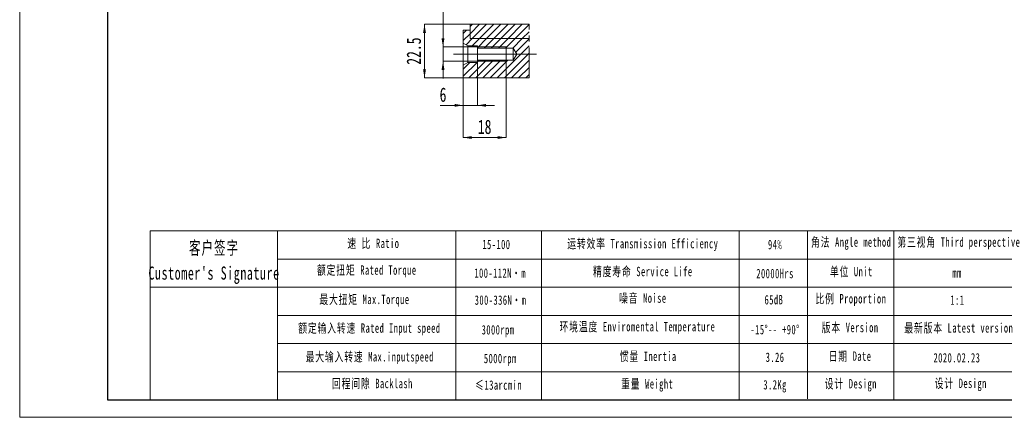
# Model space of a CAD drawing. Header units: millimetres. Extents: x -14 to 296, y 0 to 219.
# Tile 1 of 3: x -14 to 193, y 0 to 83. Entities that reach past the tile are written whole.
import ezdxf

# ---------------------------------------------------------------- set-up
doc = ezdxf.new("R2010")
doc.units = ezdxf.units.MM
for name, pattern in [('CENTERX2', [20.32, 12.7, -2.54, 2.54, -2.54]), ('PHANTOM', [12.7, 6.35, -1.27, 1.27, -1.27, 1.27, -1.27]), ('点画线', [18, 12, -2, 2, -2])]:
    doc.linetypes.add(name, pattern=pattern)
doc.layers.get('0').update_dxf_attribs({"lineweight": 18})
for name, color, linetype, lineweight in [('7标注层', 4, 'Continuous', 18), ('SLD-0', 7, 'Continuous', 18), ('中心线层', 1, '点画线', 18), ('剖面线层', 4, 'Continuous', 18), ('图框_外框线', 7, 'Continuous', 18), ('尺寸线层', 3, 'Continuous', 18)]:
    doc.layers.add(name, color=color, linetype=linetype, lineweight=lineweight)
doc.styles.add('SLDTEXTSTYLE1', font='txt', dxfattribs={"width": 0.7})
doc.styles.add('标准', font='txt', dxfattribs={"width": 0.667})
doc.dimstyles.new('SLDDIMSTYLE11', dxfattribs={"dimtxt": 3, "dimasz": 1.8, "dimexe": 0, "dimexo": 0.0625, "dimgap": 0.75, "dimtad": 1, "dimlfac": 2, "dimrnd": 1e-09, "dimzin": 12, "dimdsep": 46, "dimtxsty": 'SLDTEXTSTYLE1', "dimcen": 0.09, "dimdle": 3.6, "dimadec": 0, "dimazin": 3, "dimtfac": 1, "dimtmove": 0, "dimatfit": 0, "dimfxl": 0, "dimfrac": 2, "dimtolj": 1, "dimarcsym": 0})
doc.dimstyles.new('SLDDIMSTYLE12', dxfattribs={"dimtxt": 3, "dimasz": 1.8, "dimexe": 0, "dimexo": 0.0625, "dimgap": 0.75, "dimtad": 1, "dimlfac": 2, "dimrnd": 1e-09, "dimzin": 12, "dimdsep": 46, "dimtxsty": 'SLDTEXTSTYLE1', "dimcen": 0.09, "dimdle": 3.6, "dimadec": 0, "dimazin": 3, "dimtfac": 1, "dimtofl": 0, "dimtmove": 0, "dimatfit": 3, "dimfxl": 0, "dimfrac": 2, "dimtolj": 1, "dimarcsym": 0})

# ---------------------------------------------------------------- blocks, each defined once
blk = doc.blocks.new('SW_HATCH_0')
at = {"color": 0, "linetype": 'Continuous', "lineweight": 0}
for p, q in [((0, 0), (-0.67, -0.67)), ((1.25, 1.25), (0.83, 0.83)), ((2.75, 1.25), (0.83, -0.67)), ((4.24, 1.25), (1.24, -1.75)), ((5.74, 1.25), (2.74, -1.75)), ((7.24, 1.25), (4.24, -1.75)), ((8.73, 1.25), (5.73, -1.75)), ((10.23, 1.25), (7.23, -1.75)), ((11.73, 1.25), (8.73, -1.75)), ((13.16, 1.19), (10.22, -1.75)), ((0.83, -0.67), (-0.67, -2.17)), ((1.24, -1.75), (-0.04, -3.04)), ((2.74, -1.75), (1.24, -3.25)), ((4.24, -1.75), (2.33, -3.66)), ((5.73, -1.75), (3.73, -3.75)), ((7.23, -1.75), (5.23, -3.75)), ((8.73, -1.75), (6.73, -3.75)), ((10.22, -1.75), (8.22, -3.75)), ((11.72, -1.75), (9.72, -3.75)), ((13.16, -1.8), (10.35, -4.62)), ((13.16, -0.31), (11.72, -1.75)), ((13.16, -3.3), (6.46, -10)), ((13.16, -4.8), (7.96, -10)), ((0.73, -6.75), (-0.67, -8.15)), ((2.23, -6.75), (-0.67, -9.65)), ((4.23, -6.25), (0.48, -10)), ((5.72, -6.25), (1.97, -10)), ((2.73, -6.25), (2.33, -6.65)), ((7.22, -6.25), (3.47, -10)), ((8.72, -6.25), (4.97, -10)), ((13.16, -6.29), (9.46, -10)), ((13.16, -7.79), (10.95, -10)), ((13.16, -9.29), (12.45, -10))]:
    blk.add_line(p, q, dxfattribs=at)
blk = doc.blocks.new('*X36')
at = {"layer": '尺寸线层', "linetype": 'Continuous'}
for points in [[(79.33, 65.4), (77.53, 65.7), (77.53, 65.1)], [(82.33, 65.4), (84.13, 65.7), (84.13, 65.1)]]:
    blk.add_hatch(color=0, dxfattribs=at).paths.add_polyline_path(points, flags=0)
at = {"layer": '尺寸线层', "color": 0, "linetype": 'Continuous'}
for p, q in [((82.33, 74.34), (82.33, 65.4)), ((79.33, 71.09), (79.33, 65.4)), ((74.51, 65.4), (85.93, 65.4))]:
    blk.add_line(p, q, dxfattribs=at)
at = {"layer": '尺寸线层', "color": 0, "insert": (75.1, 67.63), "char_height": 3, "width": 6, "attachment_point": 5, "style": 'SLDTEXTSTYLE1'}
blk.add_mtext('6', dxfattribs=at)
blk = doc.blocks.new('*X37')
at = {"layer": '尺寸线层', "linetype": 'Continuous'}
for points in [[(79.33, 58.66), (81.13, 58.96), (81.13, 58.36)], [(88.33, 58.66), (86.53, 58.96), (86.53, 58.36)]]:
    blk.add_hatch(color=0, dxfattribs=at).paths.add_polyline_path(points, flags=0)
at = {"layer": '尺寸线层', "color": 0, "linetype": 'Continuous'}
for p, q in [((88.33, 74.59), (88.33, 58.66)), ((79.33, 71.09), (79.33, 58.66)), ((79.33, 58.66), (88.33, 58.66))]:
    blk.add_line(p, q, dxfattribs=at)
at = {"layer": '尺寸线层', "color": 0, "insert": (83.83, 60.88), "char_height": 3, "width": 6, "attachment_point": 5, "style": 'SLDTEXTSTYLE1'}
blk.add_mtext('18', dxfattribs=at)
blk = doc.blocks.new('*X38')
at = {"layer": '尺寸线层', "linetype": 'Continuous'}
for points in [[(71.22, 82.4), (70.92, 80.6), (71.52, 80.6)], [(71.22, 71.15), (70.92, 72.95), (71.52, 72.95)]]:
    blk.add_hatch(color=0, dxfattribs=at).paths.add_polyline_path(points, flags=0)
at = {"layer": '尺寸线层', "color": 0, "linetype": 'Continuous'}
for p, q in [((71.22, 71.15), (71.22, 82.4)), ((80.76, 82.4), (71.22, 82.4)), ((79.26, 71.15), (71.22, 71.15))]:
    blk.add_line(p, q, dxfattribs=at)
at = {"layer": '尺寸线层', "color": 0, "insert": (68.99, 76.78), "char_height": 3, "width": 11.27, "attachment_point": 5, "rotation": 90, "style": 'SLDTEXTSTYLE1'}
blk.add_mtext('22.5', dxfattribs=at)
blk = doc.blocks.new('*X39')
at = {"layer": '尺寸线层', "linetype": 'Continuous'}
for points in [[(75.1, 77.65), (74.8, 79.45), (75.4, 79.45)], [(75.1, 74.65), (74.8, 72.85), (75.4, 72.85)]]:
    blk.add_hatch(color=0, dxfattribs=at).paths.add_polyline_path(points, flags=0)
at = {"layer": '尺寸线层', "color": 0, "linetype": 'Continuous'}
for p, q in [((75.1, 71.05), (75.1, 91.49)), ((88.26, 77.65), (75.1, 77.65)), ((88.26, 74.65), (75.1, 74.65))]:
    blk.add_line(p, q, dxfattribs=at)
at = {"layer": '尺寸线层', "color": 0, "insert": (72.88, 90.1), "char_height": 3, "width": 6, "attachment_point": 5, "rotation": 90, "style": 'SLDTEXTSTYLE1'}
blk.add_mtext('M6', dxfattribs=at)

msp = doc.modelspace()

# ---------------------------------------------------------------- linework, layer by layer
at = {"color": 7, "linetype": 'Continuous', "lineweight": 15}
for p, q in [((80.8275, 81.1512), (79.3275, 81.1512)), ((79.3275, 78.4785), (79.3275, 81.1512)), ((80.8275, 82.4012), (80.8275, 79.4012)), ((80.8275, 82.4012), (93.1618, 82.4012)), ((80.8275, 79.4012), (80.8275, 81.1512)), ((79.3275, 78.4785), (80.3275, 77.9012)), ((79.3275, 73.8238), (79.3275, 78.4785)), ((80.8275, 79.4012), (93.1618, 79.4012)), ((80.3275, 77.9012), (82.3275, 77.9012)), ((80.3275, 74.4012), (80.3275, 77.9012)), ((82.3275, 77.9012), (82.3275, 77.4012)), ((82.3275, 77.4012), (89.8275, 77.4012)), ((82.3275, 77.4012), (82.3275, 74.9012)), ((89.8275, 77.4012), (90.5786, 76.1512)), ((89.8275, 77.4012), (89.8275, 74.9012)), ((80.3275, 74.4012), (79.3275, 73.8238)), ((82.3275, 74.4012), (80.3275, 74.4012)), ((82.3275, 74.9012), (82.3275, 74.4012)), ((89.8275, 74.9012), (82.3275, 74.9012)), ((90.5786, 76.1512), (89.8275, 74.9012)), ((79.3275, 71.1512), (79.3275, 73.8238)), ((79.3275, 71.1512), (93.1618, 71.1512))]:
    msp.add_line(p, q, dxfattribs=at)
at = {"color": 7, "linetype": 'PHANTOM', "lineweight": 0}
msp.add_line((93.1618, 71.1512), (93.1618, 82.4012), dxfattribs=at)
for p, q in [((40.403, 39.0888), (40.403, 3.6816)), ((77.7763, 39.0888), (77.7763, 3.6816))]:
    msp.add_line(p, q)
at = {"layer": '7标注层', "color": 0}
msp.add_line((13.6937, 39.0888), (13.6937, 3.6876), dxfattribs=at)
at = {"layer": 'SLD-0'}
for p, q in [((82.3275, 77.6512), (88.3275, 77.6512)), ((88.3275, 74.6512), (88.3275, 77.6512)), ((82.3275, 74.6512), (88.3275, 74.6512)), ((95.7835, 39.0888), (95.7835, 3.6916)), ((137.227, 39.0888), (137.227, 3.6876))]:
    msp.add_line(p, q, dxfattribs=at)
at = {"layer": '中心线层', "color": 1, "linetype": 'CENTERX2', "lineweight": 0, "ltscale": 1.5}
msp.add_line((77.3275, 76.1512), (94.6895, 76.1512), dxfattribs=at)
at = {"layer": '图框_外框线'}
for p, q in [((13.6937, 39.0888), (292.4032, 39.0888)), ((151.5515, 39.0888), (151.5515, 3.884)), ((169.6362, 39.0888), (169.6362, 3.6876)), ((40.403, 33.1821), (197.0434, 33.1821)), ((13.6937, 27.2754), (292.4032, 27.2754)), ((40.403, 21.3687), (292.4032, 21.3687)), ((40.403, 15.462), (292.4032, 15.462)), ((40.403, 9.5553), (292.4032, 9.5553))]:
    msp.add_line(p, q, dxfattribs=at)
at = {"layer": '图框_外框线', "color": 3}
msp.add_lwpolyline([(-13.6688, 0), (296.0908, 0), (296.0908, 219.0443), (-13.6688, 219.0443)], close=True, dxfattribs=at)
at = {"layer": '图框_外框线', "color": 3, "lineweight": 25}
msp.add_lwpolyline([(4.7692, 3.6876), (292.4032, 3.6876), (292.4032, 215.3567), (4.7692, 215.3567)], close=True, dxfattribs=at)

# ---------------------------------------------------------------- block references
at = {"layer": '剖面线层', "color": 4, "linetype": 'Continuous', "lineweight": 0}
msp.add_blockref('SW_HATCH_0', (79.9986, 81.1512), dxfattribs=at)

# ---------------------------------------------------------------- texts
at = {"layer": 'SLD-0', "color": 1, "attachment_point": 2, "line_spacing_factor": 1.15057, "style": '标准'}
for s, insert, char_height, width in [("\\T1.1;客户签字\\PCustomer's Signature", (27.0944, 36.9033), 2.756464, 34.290699), ('\\T1.1;速 比 Ratio', (60.49, 37.4647), 1.968903, 16.087731), ('{\\T1.10000;15-100}', (86.2935, 37.2376), 1.968903, 8.371364), ('\\T1.1;运转效率 Transmission Efficiency', (116.9908, 37.4042), 1.968903, 33.458658), ('\\T1.1;94%', (144.7229, 37.2031), 1.9689, 25.179679), ('\\T1.1;角法 Angle method ', (160.6899, 37.7287), 1.968903, 25.179679), ('\\T1.1;第三视角 Third perspective', (183.2707, 37.7287), 1.968903, 30.176169), ('\\T1.1;额定扭矩 Rated Torque', (59.1061, 31.8636), 1.968903, 34.957334), ('\\T1.1;100-112N·m', (87.0744, 31.2179), 1.968903, 16.307684), ('\\T1.1;精度寿命 Service Life', (116.9908, 31.5527), 1.968903, 26.262668), ('\\T1.1;20000Hrs', (144.7229, 31.1347), 1.968903, 25.179679), ('\\T1.1;单位 Unit', (160.7008, 31.5449), 1.968903, 25.179679), ('\\T1.1;mm', (182.8996, 31.2661), 1.9689, 25.179679), ('\\T1.1;最大扭矩 Max.Torque', (58.6217, 25.7093), 1.968903, 23.240945), ('\\T1.1;300-336N·m', (87.1443, 25.5623), 1.968903, 19.581637), ('\\T1.1;噪音 Noise', (116.9908, 25.9832), 1.968903, 17.373502), ('\\T1.1;65dB', (144.4804, 25.6388), 1.9689, 12.992444), ('\\T1.1;比例 Proportion', (160.6286, 25.8483), 1.968903, 16.953557), ('\\T1.1;1:1', (182.9481, 25.5557), 1.9689, 25.179679), ('\\T1.1;额定输入转速 Rated Input speed', (59.6597, 19.6933), 1.968903, 30.898678), ('\\T1.1;3000rpm', (86.634, 19.3351), 1.968903, 13.56654), ('\\T1.1;环境温度 Enviromental Temperature', (115.862, 19.9907), 1.968903, 33.176456), ('\\T1.1;-15%%D-- +90%%D', (144.7229, 19.3774), 1.968903, 16.889796), ('\\T1.1;版本 Version', (160.4666, 19.8186), 1.968903, 25.179679), ('\\T1.1;最新版本 Latest version', (183.2549, 19.7327), 1.968903, 25.179679), ('\\T1.1;最大输入转速 Max.inputspeed ', (59.7289, 13.6772), 1.968903, 31.07718), ('\\T1.1;5000rpm', (87.1039, 13.3232), 1.968903, 43.051657), ('\\T1.1;惯量 Inertia', (118.1196, 13.7867), 1.968903, 17.787566), ('\\T1.1;3.26', (144.7229, 13.5725), 1.9689, 13.316561), ('\\T1.1;日期 Date', (160.447, 13.8106), 1.968903, 25.179679), ('\\T1.1;2020.02.23', (182.8608, 13.4685), 1.968903, 25.179679), ('\\T1.1;回程间隙 Backlash', (60.2824, 8.0761), 1.968903, 25.198704), ('\\T1.1;重量 Weight', (117.9079, 8.0057), 1.968903, 15.309806), ('\\T1.1;设计 Design', (160.6088, 8.0269), 1.968903, 25.179679), ('\\T1.1;设计 Design', (183.6677, 8.1048), 1.968903, 25.179679), ('\\T1.1;≤13arcmin ', (86.7439, 7.75), 1.968903, 15.145755), ('\\T1.1;3.2Kg', (144.7229, 7.8149), 1.968903, 13.173642)]:
    msp.add_mtext(s, dxfattribs=dict(at, insert=insert, char_height=char_height, width=width))

# ---------------------------------------------------------------- dimensions: what is measured, and where the dimension line sits
at = {"layer": '尺寸线层', "color": 3}
dim = msp.add_linear_dim(base=(75.1049, 77.6512), p1=(88.3275, 74.6512), p2=(88.3275, 77.6512), angle=90, text='M<>', dimstyle='SLDDIMSTYLE11', override={"dimsah": 1, "dimtzin": 12}, dxfattribs=at)
dim.commit()
dim.dimension.update_dxf_attribs({"geometry": '*X39', "text_midpoint": (72.8799, 90.0969), "dimtype": 160})
dim = msp.add_linear_dim(base=(71.217, 82.4012), p1=(79.3275, 71.1512), p2=(80.8275, 82.4012), angle=90, dimstyle='SLDDIMSTYLE12', override={"dimsah": 1, "dimtzin": 12}, dxfattribs=at)
dim.commit()
dim.dimension.update_dxf_attribs({"geometry": '*X38', "text_midpoint": (68.992, 76.7762), "dimtype": 160})
for base, p2, dimstyle, picture, middle in [((82.3275, 65.4015), (82.3275, 74.4012), 'SLDDIMSTYLE11', '*X36', (75.1049, 67.6265)), ((88.3275, 58.6557), (88.3275, 74.6512), 'SLDDIMSTYLE12', '*X37', (83.8275, 60.8807))]:
    dim = msp.add_linear_dim(base=base, p1=(79.3275, 71.1512), p2=p2, dimstyle=dimstyle, override={"dimsah": 1, "dimtzin": 12}, dxfattribs=at)
    dim.commit()
    dim.dimension.update_dxf_attribs({"geometry": picture, "text_midpoint": middle, "dimtype": 160})

doc.saveas('drawing.dxf')
